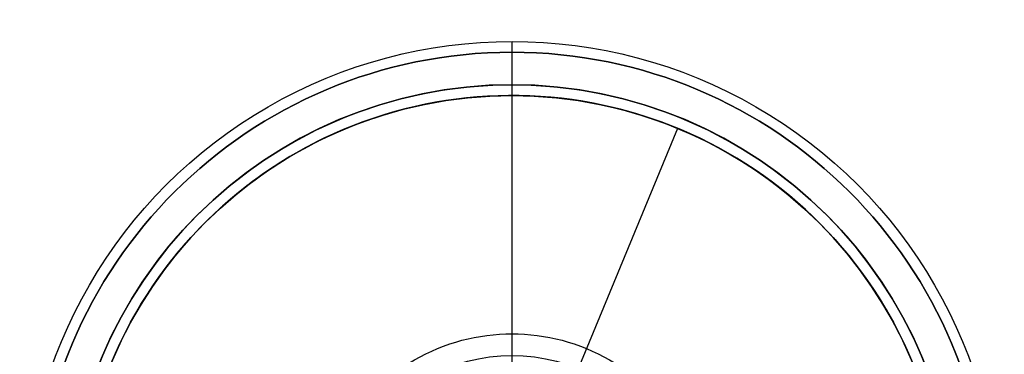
# Model space of a CAD drawing. Header units: millimetres. Extents: x -398 to 387, y -563 to 552.
# Tile 230 of 256: x -351 to -305, y 500 to 516. Entities that reach past the tile are written whole.
import ezdxf

# ---------------------------------------------------------------- set-up
doc = ezdxf.new("R2010")
doc.units = ezdxf.units.MM
doc.layers.add('Livello 01', color=7, linetype='Continuous')

# ---------------------------------------------------------------- blocks, each defined once
blk = doc.blocks.new('MMFTT08X23')
at = {"layer": 'Livello 01', "color": 254, "true_color": 0xcad1ee}
for p, q in [((0, 15, -20), (0, 15, -4)), ((0, 0, -20), (0, 0, 20))]:
    blk.add_line(p, q, dxfattribs=at)
at = {"layer": 'Livello 01', "color": 254, "true_color": 0xcad1ee, "extrusion": (0, -1, 0)}
for centre, start, end in [((0, 0, -15), 90.00000000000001, 270), ((0, 0, -15), 270, 90), ((0, 0, -7.5), 90, 270), ((0, 0, -7.5), 270, 89.99999999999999)]:
    blk.add_arc(centre, 20, start, end, dxfattribs=at)
at = {"layer": 'Livello 01', "color": 254, "true_color": 0xcad1ee, "extrusion": (0, 1, 0)}
for start, end in [(270, 90), (90, 270)]:
    blk.add_arc((0, 0), 20, start, end, dxfattribs=at)
at = {"layer": 'Livello 01', "color": 254, "true_color": 0xcad1ee}
blk.add_open_spline([(0, 0, -20), (0, 15, -20)], degree=1, dxfattribs=at)

msp = doc.modelspace()

# ---------------------------------------------------------------- linework, layer by layer
at = {"layer": 'Livello 01', "color": 254, "true_color": 0xcad1ee}
for p, q in [((-327.9999999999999, 512.5, -175.5000000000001), (-327.9999999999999, 512.5, -177.5000000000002)), ((-328, 496.2499999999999, -175.5000000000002), (-328, 512.5, -175.5000000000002)), ((-327.9999999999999, 511.9999999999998, 186.4999999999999), (-327.9999999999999, 511.9999999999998, 188.4999999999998)), ((-327.9999999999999, 500.9999999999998, 186.4999999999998), (-327.9999999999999, 511.9999999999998, 186.4999999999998)), ((-327.9999999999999, 496.4999999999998, 182), (-327.9999999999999, 500.9999999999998, 186.4999999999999))]:
    msp.add_line(p, q, dxfattribs=at)
at = {"layer": 'Livello 01', "color": 254, "true_color": 0xcad1ee, "extrusion": (0, 0, -1)}
for centre, radius, start in [((327.9999999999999, 491.9999999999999, 179.5000000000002), 22.50000000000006, 359.9999999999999), ((327.9999999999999, 491.9999999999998, -190.4999999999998), 22, 0), ((327.9999999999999, 491.9999999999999, 175.5000000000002), 20.50000000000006, 359.9999999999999), ((327.9999999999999, 492, 176.5000000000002), 20.50000000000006, 0), ((327.9999999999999, 491.9999999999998, -188.4999999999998), 20.00000000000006, 0), ((327.9999999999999, 491.9999999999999, -186.4999999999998), 8.999999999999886, 359.9999999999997), ((328.0000000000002, 491.9999999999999, -186.4999999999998), 8.000000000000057, 359.9999999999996)]:
    msp.add_arc(centre, radius, start, 180, dxfattribs=at)
at = {"layer": 'Livello 01', "color": 254, "true_color": 0xcad1ee, "extrusion": (1, 0, 0)}
msp.add_arc((514.5, -177.5000000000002, -327.9999999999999), 2, 180, 270, dxfattribs=at)
at = {"layer": 'Livello 01', "color": 254, "true_color": 0xcad1ee}
for centre, radius in [((-327.9999999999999, 491.9999999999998, 190.4999999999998), 22.00000000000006), ((-327.9999999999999, 491.9999999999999, -177.5000000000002), 20.50000000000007), ((-327.9999999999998, 491.9999999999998, 186.4999999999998), 20.00000000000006), ((-327.9999999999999, 491.9999999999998, 187.4999999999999), 20)]:
    msp.add_arc(centre, radius, 0, 180, dxfattribs=at)
at = {"layer": 'Livello 01', "color": 254, "true_color": 0xcad1ee, "extrusion": (-1, 0, 0)}
msp.add_arc((-513.9999999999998, 188.4999999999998, 327.9999999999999), 2, 0, 90, dxfattribs=at)

# ---------------------------------------------------------------- block references
at = {"layer": 'Livello 01', "extrusion": (-0.3818493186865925, -0.9242245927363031, 0)}
msp.add_blockref('MMFTT08X23', (-491.0155312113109, -190.5000000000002, -329.4719230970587), dxfattribs=at)

doc.saveas('drawing.dxf')
